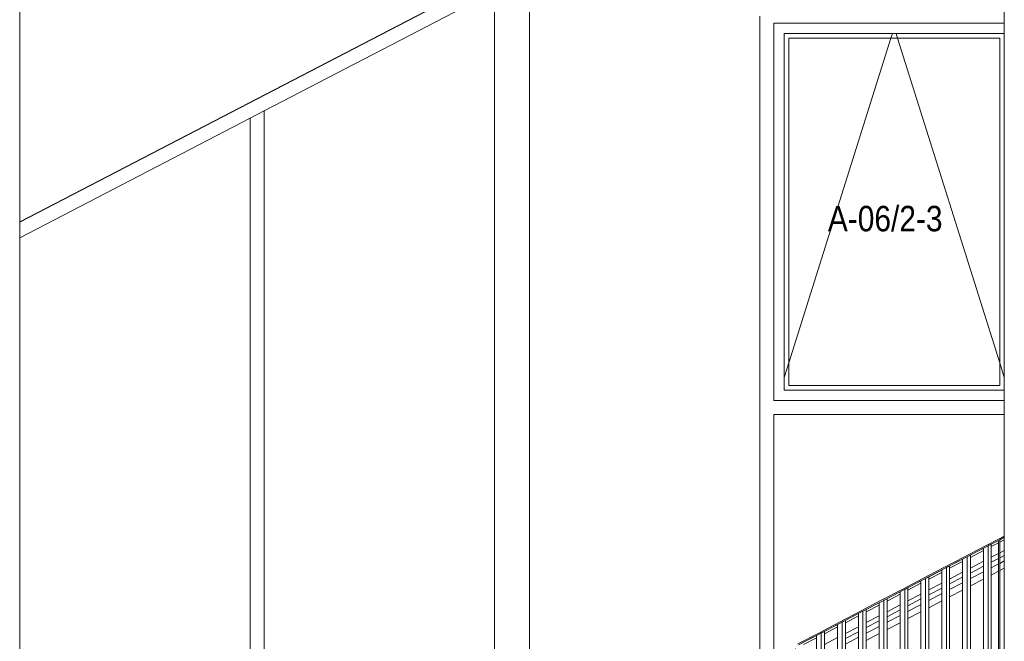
# Model space of a CAD drawing. Header units: millimetres. Extents: x -65 to 293624, y -1905 to 31061.
# Tile 94 of 256: x 50741 to 54991, y 16487 to 19171. Entities that reach past the tile are written whole.
import ezdxf

# ---------------------------------------------------------------- set-up
doc = ezdxf.new("R2010")
doc.units = ezdxf.units.MM
doc.header["$MEASUREMENT"] = 0
for name, color, linetype in [('00 Tekst.AR', 7, 'Continuous'), ('1244 Fassaadivarustus.AR', 7, 'Continuous'), ('1245 Klaasfassaadid.AR', 7, 'Continuous'), ('1251 Rõdupiirded.AR', 7, 'Continuous'), ('1253 Terrassipostid.AR', 7, 'Continuous')]:
    doc.layers.add(name, color=color, linetype=linetype)
doc.styles.add('GENERATED_STYLE_4', font='txt', dxfattribs={"width": 0.84})

# ---------------------------------------------------------------- blocks, each defined once
blk = doc.blocks.new('Section Element_14_2', base_point=(-38239, 12361.4))
at = {"layer": '1253 Terrassipostid.AR', "color": 7, "linetype": 'Continuous', "lineweight": 13}
blk.add_line((50740.6, 13293.7), (50740.6, 20922.7), dxfattribs=at)
blk = doc.blocks.new('Section Element_15_2', base_point=(-38239, 12361.4))
at = {"layer": '1253 Terrassipostid.AR', "color": 7, "linetype": 'Continuous', "lineweight": 13}
for p, q in [((52940.6, 14443.4), (52940.6, 21083.5)), ((52790.6, 21072.6), (52790.6, 14365))]:
    blk.add_line(p, q, dxfattribs=at)
blk = doc.blocks.new('Section Element_16_2', base_point=(-38239, 12361.4))
at = {"layer": '1253 Terrassipostid.AR', "color": 7, "linetype": 'Continuous', "lineweight": 13}
blk.add_line((54990.6, 21233.4), (54990.6, 15514.7), dxfattribs=at)
blk = doc.blocks.new('Section Element_46_2', base_point=(-38239, 12361.4))
at = {"layer": '1244 Fassaadivarustus.AR', "color": 7, "linetype": 'Continuous', "lineweight": 13}
for p, q in [((54990.6, 16879.8), (54970.6, 16869.4)), ((54900.6, 16832.8), (54844.4, 16803.4)), ((54965.6, 16866.7), (54934.4, 16850.4)), ((54965.6, 16845.3), (54934.4, 16829)), ((54990.6, 16858.4), (54970.6, 16847.9)), ((54990.6, 16834.4), (54970.6, 16823.9)), ((54900.6, 16811.3), (54844.4, 16781.9)), ((54965.6, 16821.3), (54934.4, 16805)), ((54965.6, 16789.9), (54934.4, 16773.6)), ((54990.6, 16802.9), (54970.6, 16792.5)), ((54810.6, 16785.7), (54754.4, 16756.3)), ((54810.6, 16764.3), (54754.4, 16734.9)), ((54900.6, 16787.3), (54844.4, 16758)), ((54900.6, 16755.9), (54844.4, 16726.5)), ((54720.6, 16738.7), (54664.4, 16709.3)), ((54720.6, 16717.2), (54664.4, 16687.9)), ((54810.6, 16740.3), (54754.4, 16710.9)), ((54810.6, 16708.8), (54754.4, 16679.5)), ((54630.6, 16691.6), (54574.4, 16662.3)), ((54630.6, 16670.2), (54574.4, 16640.8)), ((54720.6, 16693.2), (54664.4, 16663.9)), ((54720.6, 16661.8), (54664.4, 16632.4)), ((54540.6, 16644.6), (54484.4, 16615.2)), ((54540.6, 16623.1), (54484.4, 16593.8)), ((54630.6, 16646.2), (54574.4, 16616.8)), ((54450.6, 16597.5), (54394.4, 16568.2)), ((54450.6, 16576.1), (54394.4, 16546.7)), ((54540.6, 16599.2), (54484.4, 16569.8)), ((54630.6, 16614.8), (54574.4, 16585.4)), ((54360.6, 16550.5), (54304.4, 16521.1)), ((54450.6, 16552.1), (54394.4, 16522.7)), ((54540.6, 16567.7), (54484.4, 16538.3)), ((54270.6, 16503.4), (54214.4, 16474.1)), ((54360.6, 16529.1), (54304.4, 16499.7)), ((54360.6, 16505.1), (54304.4, 16475.7)), ((54450.6, 16520.7), (54394.4, 16491.3))]:
    blk.add_line(p, q, dxfattribs=at)
blk = doc.blocks.new('Section Element_52_2', base_point=(-38239, 12361.4))
at = {"layer": '1244 Fassaadivarustus.AR', "color": 7, "linetype": 'Continuous', "lineweight": 13}
for p, q in [((52790.6, 19362.8), (50740.6, 18297.8)), ((52790.6, 19361.6), (50740.6, 18296.7))]:
    blk.add_line(p, q, dxfattribs=at)
blk = doc.blocks.new('Section Element_73_2', base_point=(-38239, 12361.4))
at = {"layer": '1245 Klaasfassaadid.AR', "color": 7, "linetype": 'Continuous', "lineweight": 13}
for p, q in [((54990.6, 16926.1), (54970.6, 16915.6)), ((54900.6, 16879), (54844.4, 16849.7)), ((54965.6, 16913), (54934.4, 16896.7)), ((54810.6, 16832), (54754.4, 16802.6)), ((54720.6, 16784.9), (54664.4, 16755.6)), ((54630.6, 16737.9), (54574.4, 16708.5)), ((54540.6, 16690.8), (54484.4, 16661.5)), ((54450.6, 16643.8), (54394.4, 16614.4)), ((54360.6, 16596.8), (54304.4, 16567.4)), ((54270.6, 16549.7), (54214.4, 16520.3)), ((54180.6, 16502.7), (54124.4, 16473.3)), ((54090.6, 16455.6), (54034.4, 16426.2)), ((54000.6, 16408.6), (53995.6, 16406))]:
    blk.add_line(p, q, dxfattribs=at)
blk = doc.blocks.new('Section Element_82_2', base_point=(-38239, 12361.4))
at = {"layer": '1245 Klaasfassaadid.AR', "color": 7, "linetype": 'Continuous', "lineweight": 13}
blk.add_line((53935.6, 17496.4), (53935.6, 19186.4), dxfattribs=at)
blk = doc.blocks.new('Section Element_84_2', base_point=(-38239, 12361.4))
at = {"layer": '1245 Klaasfassaadid.AR', "color": 7, "linetype": 'Continuous', "lineweight": 13}
for p, q in [((53995.6, 17526.4), (53995.6, 19156.4)), ((53995.6, 19156.4), (54990.6, 19156.4)), ((54040.6, 19111.4), (54040.6, 17571.4)), ((54990.6, 19111.4), (54040.6, 19111.4)), ((54970.6, 19091.4), (54060.6, 19091.4)), ((54060.6, 19091.4), (54060.6, 17591.4)), ((54970.6, 17591.4), (54970.6, 19091.4)), ((54040.6, 17571.4), (54990.6, 17571.4)), ((54060.6, 17591.4), (54970.6, 17591.4)), ((54990.6, 17526.4), (53995.6, 17526.4))]:
    blk.add_line(p, q, dxfattribs=at)
at = {"layer": '1245 Klaasfassaadid.AR', "color": 253, "linetype": 'Continuous', "lineweight": 13, "true_color": 0xa5a6a4}
for p, q in [((54060.6, 17689.5), (54501.4, 19091.4)), ((54501.4, 19091.4), (54507.7, 19111.4)), ((54529.7, 19091.4), (54523.5, 19111.4)), ((54970.6, 17689.5), (54529.7, 19091.4)), ((54040.6, 17625.9), (54060.6, 17689.5)), ((54990.6, 17625.9), (54970.6, 17689.5))]:
    blk.add_line(p, q, dxfattribs=at)
blk = doc.blocks.new('Section Element_101_2', base_point=(-38239, 12361.4))
at = {"layer": '1245 Klaasfassaadid.AR', "color": 7, "linetype": 'Continuous', "lineweight": 13}
blk.add_line((54990.6, 17466.4), (53995.6, 17466.4), dxfattribs=at)
blk = doc.blocks.new('Section Element_102_2', base_point=(-38239, 12361.4))
at = {"layer": '1245 Klaasfassaadid.AR', "color": 7, "linetype": 'Continuous', "lineweight": 13}
for p, q in [((53935.6, 16390.7), (53935.6, 17496.4)), ((53995.6, 16422), (53995.6, 17466.4)), ((53995.6, 16406), (53944.4, 16379.2)), ((53995.6, 16406), (53995.6, 16416.4))]:
    blk.add_line(p, q, dxfattribs=at)
blk = doc.blocks.new('Section Element_333_2', base_point=(-38239, 12361.4))
at = {"layer": '1245 Klaasfassaadid.AR', "color": 7, "linetype": 'Continuous', "lineweight": 13}
blk.add_line((51795.6, 18777.1), (52790.6, 19294), dxfattribs=at)
blk = doc.blocks.new('Section Element_334_2', base_point=(-38239, 12361.4))
at = {"layer": '1245 Klaasfassaadid.AR', "color": 7, "linetype": 'Continuous', "lineweight": 13}
for p, q in [((51735.6, 18746), (51795.6, 18777.1)), ((51735.6, 15241), (51735.6, 18746)), ((51795.6, 15272.3), (51795.6, 18777.1)), ((51795.6, 15256), (51795.6, 15266.7)), ((51764.4, 15239.7), (51735.6, 15224.6)), ((51735.6, 15224.6), (51735.6, 15235.3)), ((51795.6, 15256), (51784.4, 15250.1))]:
    blk.add_line(p, q, dxfattribs=at)
blk = doc.blocks.new('Section Element_335_2', base_point=(-38239, 12361.4))
at = {"layer": '1245 Klaasfassaadid.AR', "color": 7, "linetype": 'Continuous', "lineweight": 13}
blk.add_line((50740.6, 18229.1), (51735.6, 18746), dxfattribs=at)
blk = doc.blocks.new('Section Element_570_2', base_point=(-38239, 12361.4))
at = {"layer": '1251 Rõdupiirded.AR', "color": 7, "linetype": 'Continuous', "lineweight": 13}
for p, q in [((54965.6, 16923.3), (54965.6, 15501.6)), ((54970.6, 16931.6), (54970.6, 15504.2))]:
    blk.add_line(p, q, dxfattribs=at)
blk = doc.blocks.new('Section Element_571_2', base_point=(-38239, 12361.4))
at = {"layer": '1251 Rõdupiirded.AR', "color": 7, "linetype": 'Continuous', "lineweight": 13}
for p, q in [((54900.6, 15467.7), (54900.6, 16889.4)), ((54920.6, 15478.1), (54920.6, 16899.8))]:
    blk.add_line(p, q, dxfattribs=at)
blk = doc.blocks.new('Section Element_572_2', base_point=(-38239, 12361.4))
at = {"layer": '1251 Rõdupiirded.AR', "color": 7, "linetype": 'Continuous', "lineweight": 13}
for p, q in [((54810.6, 15420.6), (54810.6, 16842.3)), ((54830.6, 15431.1), (54830.6, 16852.8))]:
    blk.add_line(p, q, dxfattribs=at)
blk = doc.blocks.new('Section Element_573_2', base_point=(-38239, 12361.4))
at = {"layer": '1251 Rõdupiirded.AR', "color": 7, "linetype": 'Continuous', "lineweight": 13}
for p, q in [((54720.6, 15373.6), (54720.6, 16795.3)), ((54740.6, 15384.1), (54740.6, 16805.7))]:
    blk.add_line(p, q, dxfattribs=at)
blk = doc.blocks.new('Section Element_574_2', base_point=(-38239, 12361.4))
at = {"layer": '1251 Rõdupiirded.AR', "color": 7, "linetype": 'Continuous', "lineweight": 13}
for p, q in [((54630.6, 15326.6), (54630.6, 16748.3)), ((54650.6, 15337), (54650.6, 16758.7))]:
    blk.add_line(p, q, dxfattribs=at)
blk = doc.blocks.new('Section Element_575_2', base_point=(-38239, 12361.4))
at = {"layer": '1251 Rõdupiirded.AR', "color": 7, "linetype": 'Continuous', "lineweight": 13}
for p, q in [((54560.6, 15290), (54560.6, 16711.7)), ((54540.6, 15279.5), (54540.6, 16701.2))]:
    blk.add_line(p, q, dxfattribs=at)
blk = doc.blocks.new('Section Element_576_2', base_point=(-38239, 12361.4))
at = {"layer": '1251 Rõdupiirded.AR', "color": 7, "linetype": 'Continuous', "lineweight": 13}
for p, q in [((54470.6, 15243), (54470.6, 16664.6)), ((54450.6, 15232.5), (54450.6, 16654.2))]:
    blk.add_line(p, q, dxfattribs=at)
blk = doc.blocks.new('Section Element_577_2', base_point=(-38239, 12361.4))
at = {"layer": '1251 Rõdupiirded.AR', "color": 7, "linetype": 'Continuous', "lineweight": 13}
for p, q in [((54380.6, 15195.9), (54380.6, 16617.6)), ((54360.6, 15185.5), (54360.6, 16607.2))]:
    blk.add_line(p, q, dxfattribs=at)
blk = doc.blocks.new('Section Element_578_2', base_point=(-38239, 12361.4))
at = {"layer": '1251 Rõdupiirded.AR', "color": 7, "linetype": 'Continuous', "lineweight": 13}
for p, q in [((54270.6, 15138.4), (54270.6, 16560.1)), ((54290.6, 15148.9), (54290.6, 16570.6))]:
    blk.add_line(p, q, dxfattribs=at)
blk = doc.blocks.new('Section Element_579_2', base_point=(-38239, 12361.4))
at = {"layer": '1251 Rõdupiirded.AR', "color": 7, "linetype": 'Continuous', "lineweight": 13}
for p, q in [((54180.6, 15091.4), (54180.6, 16513.1)), ((54200.6, 15101.9), (54200.6, 16523.5))]:
    blk.add_line(p, q, dxfattribs=at)
blk = doc.blocks.new('Section Element_622_2', base_point=(-38239, 12361.4))
at = {"layer": '1251 Rõdupiirded.AR', "color": 7, "linetype": 'Continuous', "lineweight": 13}
for p, q in [((54934.4, 16298.2), (54934.4, 16907)), ((54934.4, 16072.5), (54934.4, 16230.5)), ((54934.4, 15485.3), (54934.4, 16004.8))]:
    blk.add_line(p, q, dxfattribs=at)
blk = doc.blocks.new('Section Element_623_2', base_point=(-38239, 12361.4))
at = {"layer": '1251 Rõdupiirded.AR', "color": 7, "linetype": 'Continuous', "lineweight": 13}
for p, q in [((54754.4, 16204.1), (54754.4, 16812.9)), ((54754.4, 15978.4), (54754.4, 16136.4)), ((54754.4, 15391.3), (54754.4, 15910.7))]:
    blk.add_line(p, q, dxfattribs=at)
blk = doc.blocks.new('Section Element_624_2', base_point=(-38239, 12361.4))
at = {"layer": '1251 Rõdupiirded.AR', "color": 7, "linetype": 'Continuous', "lineweight": 13}
for p, q in [((54574.4, 16110), (54574.4, 16718.9)), ((54574.4, 15884.4), (54574.4, 16042.3)), ((54574.4, 15297.2), (54574.4, 15816.7))]:
    blk.add_line(p, q, dxfattribs=at)
blk = doc.blocks.new('Section Element_625_2', base_point=(-38239, 12361.4))
at = {"layer": '1251 Rõdupiirded.AR', "color": 7, "linetype": 'Continuous', "lineweight": 13}
for p, q in [((54394.4, 16016), (54394.4, 16624.8)), ((54394.4, 15790.3), (54394.4, 15948.3)), ((54394.4, 15203.1), (54394.4, 15722.6))]:
    blk.add_line(p, q, dxfattribs=at)
blk = doc.blocks.new('Section Element_626_2', base_point=(-38239, 12361.4))
at = {"layer": '1251 Rõdupiirded.AR', "color": 7, "linetype": 'Continuous', "lineweight": 13}
for p, q in [((54214.4, 15921.9), (54214.4, 16530.7)), ((54214.4, 15696.2), (54214.4, 15854.2)), ((54214.4, 15109.1), (54214.4, 15628.5))]:
    blk.add_line(p, q, dxfattribs=at)
blk = doc.blocks.new('Section Element_657_2', base_point=(-38239, 12361.4))
at = {"layer": '1251 Rõdupiirded.AR', "color": 7, "linetype": 'Continuous', "lineweight": 13}
for p, q in [((54844.4, 16251.1), (54844.4, 16860)), ((54844.4, 16025.5), (54844.4, 16183.4)), ((54844.4, 15438.3), (54844.4, 15957.8))]:
    blk.add_line(p, q, dxfattribs=at)
blk = doc.blocks.new('Section Element_658_2', base_point=(-38239, 12361.4))
at = {"layer": '1251 Rõdupiirded.AR', "color": 7, "linetype": 'Continuous', "lineweight": 13}
for p, q in [((54664.4, 16157.1), (54664.4, 16765.9)), ((54664.4, 15931.4), (54664.4, 16089.4)), ((54664.4, 15344.2), (54664.4, 15863.7))]:
    blk.add_line(p, q, dxfattribs=at)
blk = doc.blocks.new('Section Element_659_2', base_point=(-38239, 12361.4))
at = {"layer": '1251 Rõdupiirded.AR', "color": 7, "linetype": 'Continuous', "lineweight": 13}
for p, q in [((54484.4, 16063), (54484.4, 16671.8)), ((54484.4, 15837.3), (54484.4, 15995.3)), ((54484.4, 15250.2), (54484.4, 15769.6))]:
    blk.add_line(p, q, dxfattribs=at)
blk = doc.blocks.new('Section Element_660_2', base_point=(-38239, 12361.4))
at = {"layer": '1251 Rõdupiirded.AR', "color": 7, "linetype": 'Continuous', "lineweight": 13}
for p, q in [((54304.4, 15968.9), (54304.4, 16577.8)), ((54304.4, 15743.3), (54304.4, 15901.2)), ((54304.4, 15156.1), (54304.4, 15675.6))]:
    blk.add_line(p, q, dxfattribs=at)
blk = doc.blocks.new('Section Element_769_2', base_point=(-38239, 12361.4))
at = {"layer": '1251 Rõdupiirded.AR', "color": 7, "linetype": 'Continuous', "lineweight": 13}
for p, q in [((54909.4, 16899.6), (54970.6, 16931.6)), ((54911.8, 16895.2), (54965.6, 16923.3))]:
    blk.add_line(p, q, dxfattribs=at)
blk = doc.blocks.new('Section Element_770_2', base_point=(-38239, 12361.4))
at = {"layer": '1251 Rõdupiirded.AR', "color": 7, "linetype": 'Continuous', "lineweight": 13}
for p, q in [((54819.4, 16852.6), (54909.4, 16899.6)), ((54821.8, 16848.1), (54911.8, 16895.2))]:
    blk.add_line(p, q, dxfattribs=at)
blk = doc.blocks.new('Section Element_771_2', base_point=(-38239, 12361.4))
at = {"layer": '1251 Rõdupiirded.AR', "color": 7, "linetype": 'Continuous', "lineweight": 13}
for p, q in [((54729.4, 16805.5), (54819.4, 16852.6)), ((54731.8, 16801.1), (54821.8, 16848.1))]:
    blk.add_line(p, q, dxfattribs=at)
blk = doc.blocks.new('Section Element_772_2', base_point=(-38239, 12361.4))
at = {"layer": '1251 Rõdupiirded.AR', "color": 7, "linetype": 'Continuous', "lineweight": 13}
for p, q in [((54639.4, 16758.5), (54729.4, 16805.5)), ((54641.8, 16754.1), (54731.8, 16801.1))]:
    blk.add_line(p, q, dxfattribs=at)
blk = doc.blocks.new('Section Element_773_2', base_point=(-38239, 12361.4))
at = {"layer": '1251 Rõdupiirded.AR', "color": 7, "linetype": 'Continuous', "lineweight": 13}
for p, q in [((54549.4, 16711.5), (54639.4, 16758.5)), ((54551.8, 16707), (54641.8, 16754.1))]:
    blk.add_line(p, q, dxfattribs=at)
blk = doc.blocks.new('Section Element_774_2', base_point=(-38239, 12361.4))
at = {"layer": '1251 Rõdupiirded.AR', "color": 7, "linetype": 'Continuous', "lineweight": 13}
for p, q in [((54459.4, 16664.4), (54549.4, 16711.5)), ((54461.8, 16660), (54551.8, 16707))]:
    blk.add_line(p, q, dxfattribs=at)
blk = doc.blocks.new('Section Element_775_2', base_point=(-38239, 12361.4))
at = {"layer": '1251 Rõdupiirded.AR', "color": 7, "linetype": 'Continuous', "lineweight": 13}
for p, q in [((54369.4, 16617.4), (54459.4, 16664.4)), ((54371.8, 16613), (54461.8, 16660))]:
    blk.add_line(p, q, dxfattribs=at)
blk = doc.blocks.new('Section Element_776_2', base_point=(-38239, 12361.4))
at = {"layer": '1251 Rõdupiirded.AR', "color": 7, "linetype": 'Continuous', "lineweight": 13}
for p, q in [((54279.4, 16570.4), (54369.4, 16617.4)), ((54281.8, 16565.9), (54371.8, 16613))]:
    blk.add_line(p, q, dxfattribs=at)
blk = doc.blocks.new('Section Element_777_2', base_point=(-38239, 12361.4))
at = {"layer": '1251 Rõdupiirded.AR', "color": 7, "linetype": 'Continuous', "lineweight": 13}
for p, q in [((54189.4, 16523.3), (54279.4, 16570.4)), ((54191.8, 16518.9), (54281.8, 16565.9))]:
    blk.add_line(p, q, dxfattribs=at)
blk = doc.blocks.new('Section Element_778_2', base_point=(-38239, 12361.4))
at = {"layer": '1251 Rõdupiirded.AR', "color": 7, "linetype": 'Continuous', "lineweight": 13}
for p, q in [((54099.4, 16476.3), (54189.4, 16523.3)), ((54101.8, 16471.9), (54191.8, 16518.9))]:
    blk.add_line(p, q, dxfattribs=at)
blk = doc.blocks.new('Section Element_822_2', base_point=(-38239, 12361.4))
at = {"layer": '1251 Rõdupiirded.AR', "color": 7, "linetype": 'Continuous', "lineweight": 13}
for p, q in [((54925.6, 16902.4), (54965.6, 16923.3)), ((54970.6, 16931.5), (54990.6, 16942)), ((54970.6, 16925.9), (54990.6, 16936.4))]:
    blk.add_line(p, q, dxfattribs=at)
blk = doc.blocks.new('Section Element_823_2', base_point=(-38239, 12361.4))
at = {"layer": '1251 Rõdupiirded.AR', "color": 7, "linetype": 'Continuous', "lineweight": 13}
for p, q in [((54835.6, 16855.3), (54900.6, 16889.3)), ((54920.6, 16899.8), (54925.6, 16902.4))]:
    blk.add_line(p, q, dxfattribs=at)
blk = doc.blocks.new('Section Element_824_2', base_point=(-38239, 12361.4))
at = {"layer": '1251 Rõdupiirded.AR', "color": 7, "linetype": 'Continuous', "lineweight": 13}
for p, q in [((54745.6, 16808.3), (54810.6, 16842.3)), ((54830.6, 16852.7), (54835.6, 16855.3))]:
    blk.add_line(p, q, dxfattribs=at)
blk = doc.blocks.new('Section Element_825_2', base_point=(-38239, 12361.4))
at = {"layer": '1251 Rõdupiirded.AR', "color": 7, "linetype": 'Continuous', "lineweight": 13}
for p, q in [((54655.6, 16761.3), (54720.6, 16795.3)), ((54740.6, 16805.7), (54745.6, 16808.3))]:
    blk.add_line(p, q, dxfattribs=at)
blk = doc.blocks.new('Section Element_826_2', base_point=(-38239, 12361.4))
at = {"layer": '1251 Rõdupiirded.AR', "color": 7, "linetype": 'Continuous', "lineweight": 13}
for p, q in [((54565.6, 16714.2), (54630.6, 16748.2)), ((54650.6, 16758.7), (54655.6, 16761.3))]:
    blk.add_line(p, q, dxfattribs=at)
blk = doc.blocks.new('Section Element_827_2', base_point=(-38239, 12361.4))
at = {"layer": '1251 Rõdupiirded.AR', "color": 7, "linetype": 'Continuous', "lineweight": 13}
for p, q in [((54560.6, 16711.6), (54565.6, 16714.2)), ((54475.6, 16667.2), (54540.6, 16701.2))]:
    blk.add_line(p, q, dxfattribs=at)
blk = doc.blocks.new('Section Element_828_2', base_point=(-38239, 12361.4))
at = {"layer": '1251 Rõdupiirded.AR', "color": 7, "linetype": 'Continuous', "lineweight": 13}
for p, q in [((54470.6, 16664.6), (54475.6, 16667.2)), ((54385.6, 16620.2), (54450.6, 16654.2))]:
    blk.add_line(p, q, dxfattribs=at)
blk = doc.blocks.new('Section Element_829_2', base_point=(-38239, 12361.4))
at = {"layer": '1251 Rõdupiirded.AR', "color": 7, "linetype": 'Continuous', "lineweight": 13}
for p, q in [((54380.6, 16617.6), (54385.6, 16620.2)), ((54295.6, 16573.1), (54360.6, 16607.1))]:
    blk.add_line(p, q, dxfattribs=at)
blk = doc.blocks.new('Section Element_830_2', base_point=(-38239, 12361.4))
at = {"layer": '1251 Rõdupiirded.AR', "color": 7, "linetype": 'Continuous', "lineweight": 13}
for p, q in [((54205.6, 16526.1), (54270.6, 16560.1)), ((54290.6, 16570.5), (54295.6, 16573.1))]:
    blk.add_line(p, q, dxfattribs=at)
blk = doc.blocks.new('Section Element_831_2', base_point=(-38239, 12361.4))
at = {"layer": '1251 Rõdupiirded.AR', "color": 7, "linetype": 'Continuous', "lineweight": 13}
for p, q in [((54115.6, 16479.1), (54180.6, 16513.1)), ((54200.6, 16523.5), (54205.6, 16526.1))]:
    blk.add_line(p, q, dxfattribs=at)

msp = doc.modelspace()

# ---------------------------------------------------------------- block references
at = {"layer": '1244 Fassaadivarustus.AR', "lineweight": 0}
for name in ['Section Element_52_2', 'Section Element_46_2']:
    msp.add_blockref(name, (-38239, 12361.4), dxfattribs=at)
at = {"layer": '1245 Klaasfassaadid.AR', "lineweight": 0}
for name in ['Section Element_333_2', 'Section Element_82_2', 'Section Element_84_2', 'Section Element_335_2', 'Section Element_334_2', 'Section Element_102_2', 'Section Element_101_2', 'Section Element_73_2']:
    msp.add_blockref(name, (-38239, 12361.4), dxfattribs=at)
at = {"layer": '1251 Rõdupiirded.AR', "lineweight": 0}
for name in ['Section Element_769_2', 'Section Element_822_2', 'Section Element_570_2', 'Section Element_770_2', 'Section Element_823_2', 'Section Element_571_2', 'Section Element_622_2', 'Section Element_771_2', 'Section Element_824_2', 'Section Element_572_2', 'Section Element_657_2', 'Section Element_772_2', 'Section Element_825_2', 'Section Element_573_2', 'Section Element_623_2', 'Section Element_773_2', 'Section Element_826_2', 'Section Element_574_2', 'Section Element_658_2', 'Section Element_774_2', 'Section Element_827_2', 'Section Element_575_2', 'Section Element_624_2', 'Section Element_775_2', 'Section Element_828_2', 'Section Element_576_2', 'Section Element_659_2', 'Section Element_829_2', 'Section Element_577_2', 'Section Element_625_2', 'Section Element_776_2', 'Section Element_660_2', 'Section Element_777_2', 'Section Element_830_2', 'Section Element_578_2', 'Section Element_778_2', 'Section Element_831_2', 'Section Element_579_2', 'Section Element_626_2']:
    msp.add_blockref(name, (-38239, 12361.4), dxfattribs=at)
at = {"layer": '1253 Terrassipostid.AR', "lineweight": 0}
for name in ['Section Element_16_2', 'Section Element_15_2', 'Section Element_14_2']:
    msp.add_blockref(name, (-38239, 12361.4), dxfattribs=at)

# ---------------------------------------------------------------- texts
at = {"layer": '00 Tekst.AR', "color": 5, "linetype": 'Continuous', "lineweight": 13, "insert": (54229, 18367.3), "char_height": 110, "attachment_point": 1, "style": 'GENERATED_STYLE_4'}
msp.add_mtext('\\A1;{\\pql;\\fArial|b0|i0|c0|p34;A-06/2-3}', dxfattribs=at)

doc.saveas('drawing.dxf')
